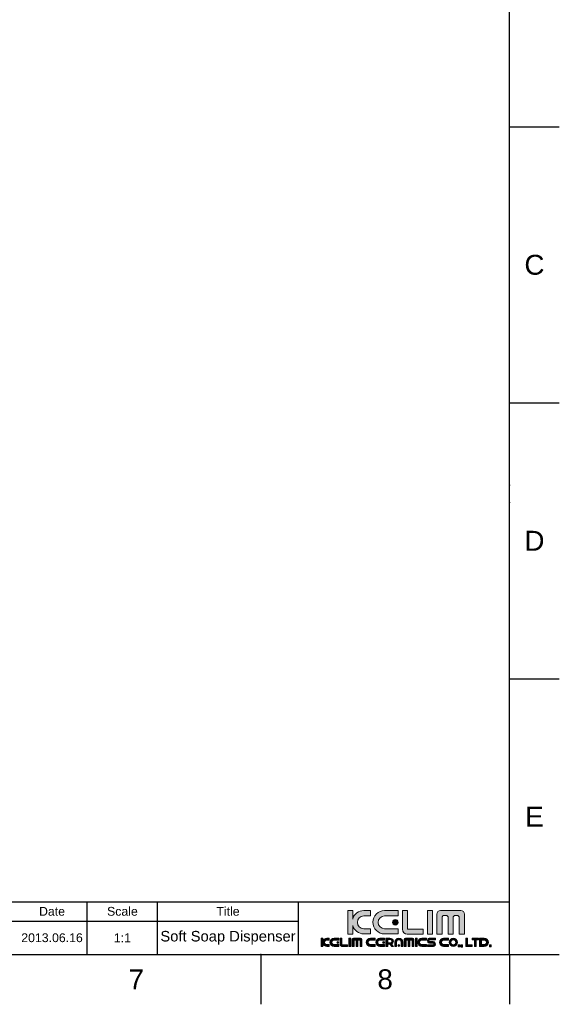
# Model space of a CAD drawing. Header units: millimetres. Extents: x 580 to 2065, y -13 to 1037.
# Tile 9 of 10: x 1681 to 2065, y -13 to 686. Entities that reach past the tile are written whole.
import ezdxf

# ---------------------------------------------------------------- set-up
doc = ezdxf.new("R2010")
doc.units = ezdxf.units.MM
doc.header["$LTSCALE"] = 0.1
doc.layers.add('FORM', color=7, linetype='Continuous')
doc.layers.add('TEXT', color=2, linetype='Continuous')
doc.styles.get("Standard").update_dxf_attribs({"font": 'arial_0.ttf'})

msp = doc.modelspace()

# ---------------------------------------------------------------- hatches: boundary and pattern name
at = {"layer": 'TEXT'}
h = msp.add_hatch(color=2, dxfattribs=at)
h.dxf.hatch_style = 2
edge = h.paths.add_edge_path()
edge.add_spline(control_points=[(1930.67, 40.36), (1930.67, 40.36), (1925.85, 40.36), (1925.85, 40.36), (1923.31, 40.36), (1921.27, 42.41), (1921.27, 44.93), (1921.27, 47.47), (1923.31, 49.52), (1925.85, 49.52), (1925.85, 49.52), (1930.67, 49.52), (1930.67, 49.52), (1930.67, 49.52), (1930.67, 53.3), (1930.67, 53.3), (1930.67, 53.3), (1925.91, 53.3), (1925.91, 53.3), (1922.09, 53.3), (1918.89, 50.74), (1917.91, 47.25), (1917.91, 47.25), (1917.91, 53.42), (1917.91, 53.42), (1917.91, 53.42), (1914.38, 53.42), (1914.38, 53.42), (1914.38, 53.42), (1914.38, 36.58), (1914.38, 36.58), (1914.38, 36.58), (1917.91, 36.58), (1917.91, 36.58), (1917.91, 36.58), (1917.91, 42.76), (1917.91, 42.76), (1918.89, 39.26), (1922.09, 36.69), (1925.91, 36.69), (1925.91, 36.69), (1930.67, 36.69), (1930.67, 36.69), (1930.67, 36.69), (1930.67, 40.36), (1930.67, 40.36)], knot_values=[0, 0, 0, 0, 1, 1, 1, 2, 2, 2, 3, 3, 3, 4, 4, 4, 5, 5, 5, 6, 6, 6, 7, 7, 7, 8, 8, 8, 9, 9, 9, 10, 10, 10, 11, 11, 11, 12, 12, 12, 13, 13, 13, 14, 14, 14, 15, 15, 15, 15], degree=3, periodic=0)
h = msp.add_hatch(color=256, dxfattribs=at)
h.dxf.hatch_style = 2
edge = h.paths.add_edge_path()
edge.add_spline(control_points=[(1940.63, 36.69), (1940.63, 36.69), (1950.23, 36.69), (1950.23, 36.69), (1950.23, 36.69), (1950.23, 40.36), (1950.23, 40.36), (1950.23, 40.36), (1940.57, 40.36), (1940.57, 40.36), (1938.04, 40.36), (1936, 42.41), (1936, 44.93), (1936, 47.47), (1938.04, 49.52), (1940.57, 49.52), (1940.57, 49.52), (1950.23, 49.52), (1950.23, 49.52), (1950.23, 49.52), (1950.23, 53.3), (1950.23, 53.3), (1950.23, 53.3), (1940.63, 53.3), (1940.63, 53.3), (1936.04, 53.3), (1932.33, 49.59), (1932.33, 45), (1932.33, 40.41), (1936.04, 36.69), (1940.63, 36.69)], knot_values=[0, 0, 0, 0, 1, 1, 1, 2, 2, 2, 3, 3, 3, 4, 4, 4, 5, 5, 5, 6, 6, 6, 7, 7, 7, 8, 8, 8, 9, 9, 9, 10, 10, 10, 10], degree=3, periodic=0)
h = msp.add_hatch(color=2, dxfattribs=at)
h.dxf.hatch_style = 2
edge = h.paths.add_edge_path()
edge.add_spline(control_points=[(1956.74, 36.56), (1956.74, 36.56), (1968.09, 36.56), (1968.09, 36.56), (1968.09, 36.56), (1968.09, 40.1), (1968.09, 40.1), (1968.09, 40.1), (1956.77, 40.1), (1956.77, 40.1), (1956.77, 40.1), (1956.75, 40.06), (1956.75, 40.06), (1956.75, 40.06), (1956.75, 53.42), (1956.75, 53.42), (1956.75, 53.42), (1953.22, 53.42), (1953.22, 53.42), (1953.22, 53.42), (1953.22, 40.1), (1953.22, 40.1), (1953.22, 40.1), (1953.21, 40.11), (1953.21, 40.11), (1953.21, 38.15), (1954.8, 36.55), (1956.77, 36.55), (1956.77, 36.55), (1956.74, 36.56), (1956.74, 36.56)], knot_values=[0, 0, 0, 0, 1, 1, 1, 2, 2, 2, 3, 3, 3, 4, 4, 4, 5, 5, 5, 6, 6, 6, 7, 7, 7, 8, 8, 8, 9, 9, 9, 10, 10, 10, 10], degree=3, periodic=0)
h = msp.add_hatch(color=2, dxfattribs=at)
h.dxf.hatch_style = 2
h.paths.add_polyline_path([(1974.57, 53.42), (1971.03, 53.42), (1971.03, 36.58), (1974.57, 36.58)])
h = msp.add_hatch(color=2, dxfattribs=at)
h.dxf.hatch_style = 2
edge = h.paths.add_edge_path()
edge.add_spline(control_points=[(1994.75, 53.34), (1994.75, 53.34), (1980.37, 53.34), (1980.37, 53.34), (1978.89, 53.34), (1977.69, 52.15), (1977.69, 50.68), (1977.69, 50.68), (1977.69, 36.6), (1977.69, 36.6), (1977.69, 36.6), (1981.51, 36.6), (1981.51, 36.6), (1981.51, 36.6), (1981.51, 48.94), (1981.51, 48.94), (1981.51, 48.94), (1982.31, 49.74), (1982.31, 49.74), (1982.31, 49.74), (1984.87, 49.74), (1984.87, 49.74), (1984.87, 49.74), (1985.67, 48.94), (1985.67, 48.94), (1985.67, 48.94), (1985.67, 36.6), (1985.67, 36.6), (1985.67, 36.6), (1989.36, 36.6), (1989.36, 36.6), (1989.36, 36.6), (1989.36, 48.94), (1989.36, 48.94), (1989.36, 48.94), (1990.17, 49.74), (1990.17, 49.74), (1990.17, 49.74), (1992.72, 49.74), (1992.72, 49.74), (1992.72, 49.74), (1993.51, 48.94), (1993.51, 48.94), (1993.51, 48.94), (1993.51, 36.6), (1993.51, 36.6), (1993.51, 36.6), (1997.43, 36.6), (1997.43, 36.6), (1997.43, 36.6), (1997.43, 50.68), (1997.43, 50.68), (1997.43, 52.15), (1996.23, 53.34), (1994.75, 53.34)], knot_values=[0, 0, 0, 0, 1, 1, 1, 2, 2, 2, 3, 3, 3, 4, 4, 4, 5, 5, 5, 6, 6, 6, 7, 7, 7, 8, 8, 8, 9, 9, 9, 10, 10, 10, 11, 11, 11, 12, 12, 12, 13, 13, 13, 14, 14, 14, 15, 15, 15, 16, 16, 16, 17, 17, 17, 18, 18, 18, 18], degree=3, periodic=0)
h = msp.add_hatch(color=2, dxfattribs=at)
h.dxf.hatch_style = 2
edge = h.paths.add_edge_path()
edge.add_spline(control_points=[(1946.18, 44.93), (1946.18, 43.83), (1947.08, 42.93), (1948.18, 42.93), (1949.29, 42.93), (1950.19, 43.83), (1950.19, 44.93), (1950.19, 46.05), (1949.29, 46.94), (1948.18, 46.94), (1947.08, 46.94), (1946.18, 46.05), (1946.18, 44.93)], knot_values=[0, 0, 0, 0, 1, 1, 1, 2, 2, 2, 3, 3, 3, 4, 4, 4, 4], degree=3, periodic=0)
h = msp.add_hatch(color=2, dxfattribs=at)
h.dxf.hatch_style = 2
edge = h.paths.add_edge_path()
edge.add_spline(control_points=[(1896.76, 31.5), (1896.76, 31.5), (1896.76, 33.66), (1896.76, 33.66), (1896.76, 33.66), (1895.53, 33.66), (1895.53, 33.66), (1895.53, 33.66), (1895.53, 27.78), (1895.53, 27.78), (1895.53, 27.78), (1896.76, 27.78), (1896.76, 27.78), (1896.76, 27.78), (1896.76, 29.95), (1896.76, 29.95), (1897.09, 28.73), (1898.21, 27.83), (1899.55, 27.83), (1899.55, 27.83), (1901.21, 27.83), (1901.21, 27.83), (1901.21, 27.83), (1901.21, 29.1), (1901.21, 29.1), (1901.21, 29.1), (1899.53, 29.1), (1899.53, 29.1), (1898.64, 29.1), (1897.93, 29.82), (1897.93, 30.7), (1897.93, 31.59), (1898.64, 32.3), (1899.53, 32.3), (1899.53, 32.3), (1901.21, 32.3), (1901.21, 32.3), (1901.21, 32.3), (1901.21, 33.62), (1901.21, 33.62), (1901.21, 33.62), (1899.55, 33.62), (1899.55, 33.62), (1898.21, 33.62), (1897.09, 32.72), (1896.76, 31.5)], knot_values=[0, 0, 0, 0, 1, 1, 1, 2, 2, 2, 3, 3, 3, 4, 4, 4, 5, 5, 5, 6, 6, 6, 7, 7, 7, 8, 8, 8, 9, 9, 9, 10, 10, 10, 11, 11, 11, 12, 12, 12, 13, 13, 13, 14, 14, 14, 15, 15, 15, 15], degree=3, periodic=0)
h = msp.add_hatch(color=2, dxfattribs=at)
h.dxf.hatch_style = 2
edge = h.paths.add_edge_path()
edge.add_spline(control_points=[(1901.78, 30.72), (1901.78, 29.12), (1903.08, 27.83), (1904.68, 27.83), (1904.68, 27.83), (1908.03, 27.83), (1908.03, 27.83), (1908.03, 27.83), (1908.03, 29.1), (1908.03, 29.1), (1908.03, 29.1), (1904.66, 29.1), (1904.66, 29.1), (1903.78, 29.1), (1903.06, 29.82), (1903.06, 30.7), (1903.06, 31.59), (1903.78, 32.3), (1904.66, 32.3), (1904.66, 32.3), (1908.03, 32.3), (1908.03, 32.3), (1908.03, 32.3), (1908.03, 33.62), (1908.03, 33.62), (1908.03, 33.62), (1904.68, 33.62), (1904.68, 33.62), (1903.08, 33.62), (1901.78, 32.32), (1901.78, 30.72)], knot_values=[0, 0, 0, 0, 1, 1, 1, 2, 2, 2, 3, 3, 3, 4, 4, 4, 5, 5, 5, 6, 6, 6, 7, 7, 7, 8, 8, 8, 9, 9, 9, 10, 10, 10, 10], degree=3, periodic=0)
h = msp.add_hatch(color=2, dxfattribs=at)
h.dxf.hatch_style = 2
edge = h.paths.add_edge_path()
edge.add_spline(control_points=[(1906.62, 30.7), (1906.62, 30.31), (1906.93, 30), (1907.31, 30), (1907.7, 30), (1908.01, 30.31), (1908.01, 30.7), (1908.01, 31.09), (1907.7, 31.4), (1907.31, 31.4), (1906.93, 31.4), (1906.62, 31.09), (1906.62, 30.7)], knot_values=[0, 0, 0, 0, 1, 1, 1, 2, 2, 2, 3, 3, 3, 4, 4, 4, 4], degree=3, periodic=0)
h = msp.add_hatch(color=2, dxfattribs=at)
h.dxf.hatch_style = 2
edge = h.paths.add_edge_path()
edge.add_spline(control_points=[(1910.3, 29), (1910.3, 29), (1910.3, 33.66), (1910.3, 33.66), (1910.3, 33.66), (1909.07, 33.66), (1909.07, 33.66), (1909.07, 33.66), (1909.07, 29.01), (1909.07, 29.01), (1909.07, 29.01), (1909.07, 29.02), (1909.07, 29.02), (1909.07, 28.33), (1909.62, 27.78), (1910.31, 27.78), (1910.31, 27.78), (1910.3, 27.78), (1910.3, 27.78), (1910.3, 27.78), (1914.26, 27.78), (1914.26, 27.78), (1914.26, 27.78), (1914.26, 29.01), (1914.26, 29.01), (1914.26, 29.01), (1910.31, 29.01), (1910.31, 29.01), (1910.31, 29.01), (1910.3, 29), (1910.3, 29)], knot_values=[0, 0, 0, 0, 1, 1, 1, 2, 2, 2, 3, 3, 3, 4, 4, 4, 5, 5, 5, 6, 6, 6, 7, 7, 7, 8, 8, 8, 9, 9, 9, 10, 10, 10, 10], degree=3, periodic=0)
h = msp.add_hatch(color=2, dxfattribs=at)
h.dxf.hatch_style = 2
h.paths.add_polyline_path([(1915.28, 27.78), (1916.52, 27.78), (1916.52, 33.66), (1915.28, 33.66)])
h = msp.add_hatch(color=2, dxfattribs=at)
h.dxf.hatch_style = 2
edge = h.paths.add_edge_path()
edge.add_spline(control_points=[(1923.56, 33.63), (1923.56, 33.63), (1918.54, 33.63), (1918.54, 33.63), (1918.02, 33.63), (1917.61, 33.22), (1917.61, 32.7), (1917.61, 32.7), (1917.61, 27.79), (1917.61, 27.79), (1917.61, 27.79), (1918.94, 27.79), (1918.94, 27.79), (1918.94, 27.79), (1918.94, 32.1), (1918.94, 32.1), (1918.94, 32.1), (1919.22, 32.38), (1919.22, 32.38), (1919.22, 32.38), (1920.11, 32.38), (1920.11, 32.38), (1920.11, 32.38), (1920.39, 32.1), (1920.39, 32.1), (1920.39, 32.1), (1920.39, 27.79), (1920.39, 27.79), (1920.39, 27.79), (1921.68, 27.79), (1921.68, 27.79), (1921.68, 27.79), (1921.68, 32.1), (1921.68, 32.1), (1921.68, 32.1), (1921.96, 32.38), (1921.96, 32.38), (1921.96, 32.38), (1922.85, 32.38), (1922.85, 32.38), (1922.85, 32.38), (1923.12, 32.1), (1923.12, 32.1), (1923.12, 32.1), (1923.12, 27.79), (1923.12, 27.79), (1923.12, 27.79), (1924.49, 27.79), (1924.49, 27.79), (1924.49, 27.79), (1924.49, 32.7), (1924.49, 32.7), (1924.49, 33.22), (1924.07, 33.63), (1923.56, 33.63)], knot_values=[0, 0, 0, 0, 1, 1, 1, 2, 2, 2, 3, 3, 3, 4, 4, 4, 5, 5, 5, 6, 6, 6, 7, 7, 7, 8, 8, 8, 9, 9, 9, 10, 10, 10, 11, 11, 11, 12, 12, 12, 13, 13, 13, 14, 14, 14, 15, 15, 15, 16, 16, 16, 17, 17, 17, 18, 18, 18, 18], degree=3, periodic=0)
h = msp.add_hatch(color=2, dxfattribs=at)
h.dxf.hatch_style = 2
edge = h.paths.add_edge_path()
edge.add_spline(control_points=[(1927.57, 30.72), (1927.57, 29.12), (1928.86, 27.83), (1930.46, 27.83), (1930.46, 27.83), (1933.81, 27.83), (1933.81, 27.83), (1933.81, 27.83), (1933.81, 29.1), (1933.81, 29.1), (1933.81, 29.1), (1930.44, 29.1), (1930.44, 29.1), (1929.56, 29.1), (1928.85, 29.82), (1928.85, 30.7), (1928.85, 31.59), (1929.56, 32.3), (1930.44, 32.3), (1930.44, 32.3), (1933.81, 32.3), (1933.81, 32.3), (1933.81, 32.3), (1933.81, 33.62), (1933.81, 33.62), (1933.81, 33.62), (1930.46, 33.62), (1930.46, 33.62), (1928.86, 33.62), (1927.57, 32.32), (1927.57, 30.72)], knot_values=[0, 0, 0, 0, 1, 1, 1, 2, 2, 2, 3, 3, 3, 4, 4, 4, 5, 5, 5, 6, 6, 6, 7, 7, 7, 8, 8, 8, 9, 9, 9, 10, 10, 10, 10], degree=3, periodic=0)
h = msp.add_hatch(color=2, dxfattribs=at)
h.dxf.hatch_style = 2
edge = h.paths.add_edge_path()
edge.add_spline(control_points=[(1934.39, 30.72), (1934.39, 29.12), (1935.68, 27.83), (1937.29, 27.83), (1937.29, 27.83), (1940.63, 27.83), (1940.63, 27.83), (1940.63, 27.83), (1940.63, 29.1), (1940.63, 29.1), (1940.63, 29.1), (1937.26, 29.1), (1937.26, 29.1), (1936.38, 29.1), (1935.67, 29.82), (1935.67, 30.7), (1935.67, 31.59), (1936.38, 32.3), (1937.26, 32.3), (1937.26, 32.3), (1940.63, 32.3), (1940.63, 32.3), (1940.63, 32.3), (1940.63, 33.62), (1940.63, 33.62), (1940.63, 33.62), (1937.29, 33.62), (1937.29, 33.62), (1935.68, 33.62), (1934.39, 32.32), (1934.39, 30.72)], knot_values=[0, 0, 0, 0, 1, 1, 1, 2, 2, 2, 3, 3, 3, 4, 4, 4, 5, 5, 5, 6, 6, 6, 7, 7, 7, 8, 8, 8, 9, 9, 9, 10, 10, 10, 10], degree=3, periodic=0)
h = msp.add_hatch(color=2, dxfattribs=at)
h.dxf.hatch_style = 2
edge = h.paths.add_edge_path()
edge.add_spline(control_points=[(1939.22, 30.7), (1939.22, 30.31), (1939.53, 30), (1939.92, 30), (1940.3, 30), (1940.62, 30.31), (1940.62, 30.7), (1940.62, 31.09), (1940.3, 31.4), (1939.92, 31.4), (1939.53, 31.4), (1939.22, 31.09), (1939.22, 30.7)], knot_values=[0, 0, 0, 0, 1, 1, 1, 2, 2, 2, 3, 3, 3, 4, 4, 4, 4], degree=3, periodic=0)
h = msp.add_hatch(color=2, dxfattribs=at)
h.dxf.hatch_style = 2
edge = h.paths.add_edge_path()
edge.add_spline(control_points=[(1946.86, 31.49), (1946.86, 32.69), (1945.76, 33.66), (1944.41, 33.66), (1944.41, 33.66), (1942.81, 33.66), (1942.81, 33.66), (1942.81, 33.66), (1941.58, 33.66), (1941.58, 33.66), (1941.58, 33.66), (1941.58, 32.7), (1941.58, 32.7), (1941.58, 32.7), (1941.58, 30.32), (1941.58, 30.32), (1941.58, 30.32), (1941.58, 29.33), (1941.58, 29.33), (1941.58, 29.33), (1941.58, 27.78), (1941.58, 27.78), (1941.58, 27.78), (1942.81, 27.78), (1942.81, 27.78), (1942.81, 27.78), (1942.81, 29.33), (1942.81, 29.33), (1942.81, 29.33), (1944.31, 29.33), (1944.31, 29.33), (1944.31, 29.33), (1945.62, 27.78), (1945.62, 27.78), (1945.62, 27.78), (1946.85, 27.78), (1946.85, 27.78), (1946.85, 27.78), (1945.39, 29.51), (1945.39, 29.51), (1946.25, 29.84), (1946.86, 30.61), (1946.86, 31.49)], knot_values=[0, 0, 0, 0, 1, 1, 1, 2, 2, 2, 3, 3, 3, 4, 4, 4, 5, 5, 5, 6, 6, 6, 7, 7, 7, 8, 8, 8, 9, 9, 9, 10, 10, 10, 11, 11, 11, 12, 12, 12, 13, 13, 13, 14, 14, 14, 14], degree=3, periodic=0)
edge = h.paths.add_edge_path()
edge.add_spline(control_points=[(1944.43, 30.32), (1944.43, 30.32), (1942.81, 30.32), (1942.81, 30.32), (1942.81, 30.32), (1942.81, 32.7), (1942.81, 32.7), (1942.81, 32.7), (1944.43, 32.7), (1944.43, 32.7), (1945.17, 32.7), (1945.78, 32.17), (1945.78, 31.51), (1945.78, 30.85), (1945.17, 30.32), (1944.43, 30.32)], knot_values=[0, 0, 0, 0, 1, 1, 1, 2, 2, 2, 3, 3, 3, 4, 4, 4, 5, 5, 5, 5], degree=3, periodic=0)
h = msp.add_hatch(color=2, dxfattribs=at)
h.dxf.hatch_style = 2
edge = h.paths.add_edge_path()
edge.add_spline(control_points=[(1950.74, 33.62), (1949.15, 33.62), (1947.85, 32.42), (1947.85, 30.93), (1947.85, 30.93), (1947.85, 27.83), (1947.85, 27.83), (1947.85, 27.83), (1949.13, 27.83), (1949.13, 27.83), (1949.13, 27.83), (1949.13, 30.95), (1949.13, 30.95), (1949.13, 31.77), (1949.84, 32.43), (1950.72, 32.43), (1951.61, 32.43), (1952.32, 31.77), (1952.32, 30.95), (1952.32, 30.95), (1952.32, 27.83), (1952.32, 27.83), (1952.32, 27.83), (1953.64, 27.83), (1953.64, 27.83), (1953.64, 27.83), (1953.64, 30.93), (1953.64, 30.93), (1953.64, 32.42), (1952.35, 33.62), (1950.74, 33.62)], knot_values=[0, 0, 0, 0, 1, 1, 1, 2, 2, 2, 3, 3, 3, 4, 4, 4, 5, 5, 5, 6, 6, 6, 7, 7, 7, 8, 8, 8, 9, 9, 9, 10, 10, 10, 10], degree=3, periodic=0)
h = msp.add_hatch(color=2, dxfattribs=at)
h.dxf.hatch_style = 2
edge = h.paths.add_edge_path()
edge.add_spline(control_points=[(1950.76, 29.27), (1950.38, 29.27), (1950.07, 28.95), (1950.07, 28.57), (1950.07, 28.18), (1950.38, 27.87), (1950.76, 27.87), (1951.15, 27.87), (1951.46, 28.18), (1951.46, 28.57), (1951.46, 28.95), (1951.15, 29.27), (1950.76, 29.27)], knot_values=[0, 0, 0, 0, 1, 1, 1, 2, 2, 2, 3, 3, 3, 4, 4, 4, 4], degree=3, periodic=0)
h = msp.add_hatch(color=2, dxfattribs=at)
h.dxf.hatch_style = 2
edge = h.paths.add_edge_path()
edge.add_spline(control_points=[(1960.49, 33.63), (1960.49, 33.63), (1955.48, 33.63), (1955.48, 33.63), (1954.96, 33.63), (1954.54, 33.22), (1954.54, 32.7), (1954.54, 32.7), (1954.54, 27.79), (1954.54, 27.79), (1954.54, 27.79), (1955.88, 27.79), (1955.88, 27.79), (1955.88, 27.79), (1955.88, 32.1), (1955.88, 32.1), (1955.88, 32.1), (1956.15, 32.38), (1956.15, 32.38), (1956.15, 32.38), (1957.05, 32.38), (1957.05, 32.38), (1957.05, 32.38), (1957.32, 32.1), (1957.32, 32.1), (1957.32, 32.1), (1957.32, 27.79), (1957.32, 27.79), (1957.32, 27.79), (1958.61, 27.79), (1958.61, 27.79), (1958.61, 27.79), (1958.61, 32.1), (1958.61, 32.1), (1958.61, 32.1), (1958.89, 32.38), (1958.89, 32.38), (1958.89, 32.38), (1959.78, 32.38), (1959.78, 32.38), (1959.78, 32.38), (1960.06, 32.1), (1960.06, 32.1), (1960.06, 32.1), (1960.06, 27.79), (1960.06, 27.79), (1960.06, 27.79), (1961.43, 27.79), (1961.43, 27.79), (1961.43, 27.79), (1961.43, 32.7), (1961.43, 32.7), (1961.43, 33.22), (1961.01, 33.63), (1960.49, 33.63)], knot_values=[0, 0, 0, 0, 1, 1, 1, 2, 2, 2, 3, 3, 3, 4, 4, 4, 5, 5, 5, 6, 6, 6, 7, 7, 7, 8, 8, 8, 9, 9, 9, 10, 10, 10, 11, 11, 11, 12, 12, 12, 13, 13, 13, 14, 14, 14, 15, 15, 15, 16, 16, 16, 17, 17, 17, 18, 18, 18, 18], degree=3, periodic=0)
h = msp.add_hatch(color=2, dxfattribs=at)
h.dxf.hatch_style = 2
h.paths.add_polyline_path([(1962.5, 27.78), (1963.73, 27.78), (1963.73, 33.66), (1962.5, 33.66)])
h = msp.add_hatch(color=2, dxfattribs=at)
h.dxf.hatch_style = 2
edge = h.paths.add_edge_path()
edge.add_spline(control_points=[(1964.1, 30.72), (1964.1, 29.12), (1965.39, 27.83), (1966.99, 27.83), (1966.99, 27.83), (1970.34, 27.83), (1970.34, 27.83), (1970.34, 27.83), (1970.34, 29.1), (1970.34, 29.1), (1970.34, 29.1), (1966.97, 29.1), (1966.97, 29.1), (1966.09, 29.1), (1965.37, 29.82), (1965.37, 30.7), (1965.37, 31.59), (1966.09, 32.3), (1966.97, 32.3), (1966.97, 32.3), (1970.34, 32.3), (1970.34, 32.3), (1970.34, 32.3), (1970.34, 33.62), (1970.34, 33.62), (1970.34, 33.62), (1966.99, 33.62), (1966.99, 33.62), (1965.39, 33.62), (1964.1, 32.32), (1964.1, 30.72)], knot_values=[0, 0, 0, 0, 1, 1, 1, 2, 2, 2, 3, 3, 3, 4, 4, 4, 5, 5, 5, 6, 6, 6, 7, 7, 7, 8, 8, 8, 9, 9, 9, 10, 10, 10, 10], degree=3, periodic=0)
h = msp.add_hatch(color=2, dxfattribs=at)
h.dxf.hatch_style = 2
edge = h.paths.add_edge_path()
edge.add_spline(control_points=[(1970.96, 31.83), (1970.96, 30.03), (1972.78, 30.19), (1972.78, 30.19), (1972.78, 30.19), (1972.83, 30.19), (1972.83, 30.19), (1972.83, 30.19), (1974.8, 30.19), (1974.8, 30.19), (1974.8, 30.19), (1975.15, 30.19), (1975.15, 30.19), (1975.15, 30.19), (1975.63, 30.11), (1975.63, 29.65), (1975.63, 29.19), (1975.32, 29.01), (1975.15, 29.01), (1975.15, 29.01), (1970.96, 29.01), (1970.96, 29.01), (1970.96, 29.01), (1970.96, 27.83), (1970.96, 27.83), (1970.96, 27.83), (1975.12, 27.83), (1975.12, 27.83), (1975.12, 27.83), (1976.67, 27.83), (1976.67, 29.62), (1976.67, 31.41), (1974.84, 31.26), (1974.84, 31.26), (1974.84, 31.26), (1974.8, 31.26), (1974.8, 31.26), (1974.8, 31.26), (1972.83, 31.26), (1972.83, 31.26), (1972.83, 31.26), (1972.48, 31.26), (1972.48, 31.26), (1972.48, 31.26), (1972, 31.34), (1972, 31.8), (1972, 32.26), (1972.31, 32.43), (1972.48, 32.43), (1972.48, 32.43), (1976.67, 32.43), (1976.67, 32.43), (1976.67, 32.43), (1976.67, 33.62), (1976.67, 33.62), (1976.67, 33.62), (1972.51, 33.62), (1972.51, 33.62), (1972.51, 33.62), (1970.96, 33.62), (1970.96, 31.83)], knot_values=[0, 0, 0, 0, 1, 1, 1, 2, 2, 2, 3, 3, 3, 4, 4, 4, 5, 5, 5, 6, 6, 6, 7, 7, 7, 8, 8, 8, 9, 9, 9, 10, 10, 10, 11, 11, 11, 12, 12, 12, 13, 13, 13, 14, 14, 14, 15, 15, 15, 16, 16, 16, 17, 17, 17, 18, 18, 18, 19, 19, 19, 20, 20, 20, 20], degree=3, periodic=0)
h = msp.add_hatch(color=2, dxfattribs=at)
h.dxf.hatch_style = 2
edge = h.paths.add_edge_path()
edge.add_spline(control_points=[(1979.65, 30.72), (1979.65, 29.12), (1980.94, 27.83), (1982.54, 27.83), (1982.54, 27.83), (1985.89, 27.83), (1985.89, 27.83), (1985.89, 27.83), (1985.89, 29.1), (1985.89, 29.1), (1985.89, 29.1), (1982.52, 29.1), (1982.52, 29.1), (1981.64, 29.1), (1980.93, 29.82), (1980.93, 30.7), (1980.93, 31.59), (1981.64, 32.3), (1982.52, 32.3), (1982.52, 32.3), (1985.89, 32.3), (1985.89, 32.3), (1985.89, 32.3), (1985.89, 33.62), (1985.89, 33.62), (1985.89, 33.62), (1982.54, 33.62), (1982.54, 33.62), (1980.94, 33.62), (1979.65, 32.32), (1979.65, 30.72)], knot_values=[0, 0, 0, 0, 1, 1, 1, 2, 2, 2, 3, 3, 3, 4, 4, 4, 5, 5, 5, 6, 6, 6, 7, 7, 7, 8, 8, 8, 9, 9, 9, 10, 10, 10, 10], degree=3, periodic=0)
h = msp.add_hatch(color=2, dxfattribs=at)
h.dxf.hatch_style = 2
edge = h.paths.add_edge_path()
edge.add_spline(control_points=[(1989.43, 33.62), (1987.83, 33.62), (1986.53, 32.32), (1986.53, 30.72), (1986.53, 29.12), (1987.83, 27.83), (1989.43, 27.83), (1991.03, 27.83), (1992.32, 29.12), (1992.32, 30.72), (1992.32, 32.32), (1991.03, 33.62), (1989.43, 33.62)], knot_values=[0, 0, 0, 0, 1, 1, 1, 2, 2, 2, 3, 3, 3, 4, 4, 4, 4], degree=3, periodic=0)
edge = h.paths.add_edge_path()
edge.add_spline(control_points=[(1989.43, 28.95), (1988.45, 28.95), (1987.66, 29.75), (1987.66, 30.72), (1987.66, 31.7), (1988.45, 32.49), (1989.43, 32.49), (1990.4, 32.49), (1991.2, 31.7), (1991.2, 30.72), (1991.2, 29.75), (1990.4, 28.95), (1989.43, 28.95)], knot_values=[0, 0, 0, 0, 1, 1, 1, 2, 2, 2, 3, 3, 3, 4, 4, 4, 4], degree=3, periodic=0)
h = msp.add_hatch(color=2, dxfattribs=at)
h.dxf.hatch_style = 2
h.paths.add_polyline_path([(1992.8, 27.6), (1994.08, 27.6), (1994.08, 28.88), (1992.8, 28.88)])
h = msp.add_hatch(color=2, dxfattribs=at)
h.dxf.hatch_style = 2
h.paths.add_polyline_path([(1994.67, 27.6), (1995.18, 27.6), (1994.82, 27.29), (1995.59, 27.29), (1995.95, 27.6), (1995.95, 28.88), (1994.67, 28.88)])
h = msp.add_hatch(color=2, dxfattribs=at)
h.dxf.hatch_style = 2
h.paths.add_polyline_path([(1999.55, 33.66), (1998.31, 33.66), (1998.31, 29.02), (1998.31, 27.78), (1999.55, 27.78), (2002.86, 27.78), (2002.86, 29.02), (1999.55, 29.02)])
h = msp.add_hatch(color=2, dxfattribs=at)
h.dxf.hatch_style = 2
h.paths.add_polyline_path([(2004.41, 33.66), (2002.76, 33.66), (2002.76, 32.43), (2004.41, 32.43), (2004.41, 27.78), (2005.64, 27.78), (2005.64, 32.43), (2007.3, 32.43), (2007.3, 33.66), (2005.64, 33.66)])
h = msp.add_hatch(color=2, dxfattribs=at)
h.dxf.hatch_style = 2
edge = h.paths.add_edge_path()
edge.add_spline(control_points=[(2011.44, 33.64), (2011.44, 33.64), (2008.09, 33.64), (2008.09, 33.64), (2008.09, 33.64), (2008.09, 27.85), (2008.09, 27.85), (2008.09, 27.85), (2011.44, 27.85), (2011.44, 27.85), (2013.04, 27.85), (2014.34, 29.14), (2014.34, 30.74), (2014.34, 32.34), (2013.04, 33.64), (2011.44, 33.64)], knot_values=[0, 0, 0, 0, 1, 1, 1, 2, 2, 2, 3, 3, 3, 4, 4, 4, 5, 5, 5, 5], degree=3, periodic=0)
edge = h.paths.add_edge_path()
edge.add_spline(control_points=[(2011.46, 29.17), (2011.46, 29.17), (2009.32, 29.17), (2009.32, 29.17), (2009.32, 29.17), (2009.32, 32.36), (2009.32, 32.36), (2009.32, 32.36), (2011.46, 32.36), (2011.46, 32.36), (2012.34, 32.36), (2013.06, 31.65), (2013.06, 30.76), (2013.06, 29.88), (2012.34, 29.17), (2011.46, 29.17)], knot_values=[0, 0, 0, 0, 1, 1, 1, 2, 2, 2, 3, 3, 3, 4, 4, 4, 5, 5, 5, 5], degree=3, periodic=0)
h = msp.add_hatch(color=2, dxfattribs=at)
h.dxf.hatch_style = 2
h.paths.add_polyline_path([(2015.01, 27.6), (2016.29, 27.6), (2016.29, 28.88), (2015.01, 28.88)])

# ---------------------------------------------------------------- linework, layer by layer
for p, q in [((2029.35, 22.08), (2029.35, 1001.37)), ((2029.35, 609.66), (2064.71, 609.66)), ((2029.35, 413.8), (2064.71, 413.8)), ((2029.35, 217.94), (2064.71, 217.94)), ((615.21, 22.08), (2029.35, 22.08)), ((1852.58, 22.08), (1852.58, -13.27)), ((2029.35, 22.08), (2064.71, 22.08)), ((2029.35, 22.08), (2029.35, -13.27))]:
    msp.add_line(p, q)
for p in [(2029.35, 609.66), (2029.35, 413.8), (2029.35, 355.44), (2029.35, 342.94), (2029.35, 217.94), (1852.58, 22.08)]:
    msp.add_point(p)
at = {"layer": 'FORM'}
for p, q in [((1353.1, 59.58), (2029.35, 59.58)), ((1729.35, 22.08), (1729.35, 59.58)), ((1779.35, 22.08), (1779.35, 59.58)), ((1879.35, 22.08), (1879.35, 59.58)), ((1529.35, 45.83), (1879.35, 45.83))]:
    msp.add_line(p, q, dxfattribs=at)
at = {"layer": 'TEXT', "lineweight": 0}
for points in [[(1974.57, 53.42), (1971.03, 53.42), (1971.03, 36.58), (1974.57, 36.58), (1974.57, 53.42)], [(1915.28, 27.78), (1916.52, 27.78), (1916.52, 33.66), (1915.28, 33.66), (1915.28, 27.78)], [(1962.5, 27.78), (1963.73, 27.78), (1963.73, 33.66), (1962.5, 33.66), (1962.5, 27.78)], [(1992.8, 27.6), (1994.08, 27.6), (1994.08, 28.88), (1992.8, 28.88), (1992.8, 27.6)], [(1994.67, 27.6), (1995.18, 27.6), (1994.82, 27.29), (1995.59, 27.29), (1995.95, 27.6), (1995.95, 28.88), (1994.67, 28.88), (1994.67, 27.6)], [(1999.55, 33.66), (1998.31, 33.66), (1998.31, 29.02), (1998.31, 27.78), (1999.55, 27.78), (2002.86, 27.78), (2002.86, 29.02), (1999.55, 29.02), (1999.55, 33.66)], [(2004.41, 33.66), (2002.76, 33.66), (2002.76, 32.43), (2004.41, 32.43), (2004.41, 27.78), (2005.64, 27.78), (2005.64, 32.43), (2007.3, 32.43), (2007.3, 33.66), (2005.64, 33.66), (2004.41, 33.66)], [(2015.01, 27.6), (2016.29, 27.6), (2016.29, 28.88), (2015.01, 28.88), (2015.01, 27.6)]]:
    msp.add_lwpolyline(points, dxfattribs=at)
for points, knots in [([(1930.67, 40.36), (1930.67, 40.36), (1925.85, 40.36), (1925.85, 40.36), (1923.31, 40.36), (1921.27, 42.41), (1921.27, 44.93), (1921.27, 47.47), (1923.31, 49.52), (1925.85, 49.52), (1925.85, 49.52), (1930.67, 49.52), (1930.67, 49.52), (1930.67, 49.52), (1930.67, 53.3), (1930.67, 53.3), (1930.67, 53.3), (1925.91, 53.3), (1925.91, 53.3), (1922.09, 53.3), (1918.89, 50.74), (1917.91, 47.25), (1917.91, 47.25), (1917.91, 53.42), (1917.91, 53.42), (1917.91, 53.42), (1914.38, 53.42), (1914.38, 53.42), (1914.38, 53.42), (1914.38, 36.58), (1914.38, 36.58), (1914.38, 36.58), (1917.91, 36.58), (1917.91, 36.58), (1917.91, 36.58), (1917.91, 42.76), (1917.91, 42.76), (1918.89, 39.26), (1922.09, 36.69), (1925.91, 36.69), (1925.91, 36.69), (1930.67, 36.69), (1930.67, 36.69), (1930.67, 36.69), (1930.67, 40.36), (1930.67, 40.36)], [0, 0, 0, 0, 1, 1, 1, 2, 2, 2, 3, 3, 3, 4, 4, 4, 5, 5, 5, 6, 6, 6, 7, 7, 7, 8, 8, 8, 9, 9, 9, 10, 10, 10, 11, 11, 11, 12, 12, 12, 13, 13, 13, 14, 14, 14, 15, 15, 15, 15]), ([(1940.63, 36.69), (1940.63, 36.69), (1950.23, 36.69), (1950.23, 36.69), (1950.23, 36.69), (1950.23, 40.36), (1950.23, 40.36), (1950.23, 40.36), (1940.57, 40.36), (1940.57, 40.36), (1938.04, 40.36), (1936, 42.41), (1936, 44.93), (1936, 47.47), (1938.04, 49.52), (1940.57, 49.52), (1940.57, 49.52), (1950.23, 49.52), (1950.23, 49.52), (1950.23, 49.52), (1950.23, 53.3), (1950.23, 53.3), (1950.23, 53.3), (1940.63, 53.3), (1940.63, 53.3), (1936.04, 53.3), (1932.33, 49.59), (1932.33, 45), (1932.33, 40.41), (1936.04, 36.69), (1940.63, 36.69)], [0, 0, 0, 0, 1, 1, 1, 2, 2, 2, 3, 3, 3, 4, 4, 4, 5, 5, 5, 6, 6, 6, 7, 7, 7, 8, 8, 8, 9, 9, 9, 10, 10, 10, 10]), ([(1956.74, 36.56), (1956.74, 36.56), (1968.09, 36.56), (1968.09, 36.56), (1968.09, 36.56), (1968.09, 40.1), (1968.09, 40.1), (1968.09, 40.1), (1956.77, 40.1), (1956.77, 40.1), (1956.77, 40.1), (1956.75, 40.06), (1956.75, 40.06), (1956.75, 40.06), (1956.75, 53.42), (1956.75, 53.42), (1956.75, 53.42), (1953.22, 53.42), (1953.22, 53.42), (1953.22, 53.42), (1953.22, 40.1), (1953.22, 40.1), (1953.22, 40.1), (1953.21, 40.11), (1953.21, 40.11), (1953.21, 38.15), (1954.8, 36.55), (1956.77, 36.55), (1956.77, 36.55), (1956.74, 36.56), (1956.74, 36.56)], [0, 0, 0, 0, 1, 1, 1, 2, 2, 2, 3, 3, 3, 4, 4, 4, 5, 5, 5, 6, 6, 6, 7, 7, 7, 8, 8, 8, 9, 9, 9, 10, 10, 10, 10]), ([(1994.75, 53.34), (1994.75, 53.34), (1980.37, 53.34), (1980.37, 53.34), (1978.89, 53.34), (1977.69, 52.15), (1977.69, 50.68), (1977.69, 50.68), (1977.69, 36.6), (1977.69, 36.6), (1977.69, 36.6), (1981.51, 36.6), (1981.51, 36.6), (1981.51, 36.6), (1981.51, 48.94), (1981.51, 48.94), (1981.51, 48.94), (1982.31, 49.74), (1982.31, 49.74), (1982.31, 49.74), (1984.87, 49.74), (1984.87, 49.74), (1984.87, 49.74), (1985.67, 48.94), (1985.67, 48.94), (1985.67, 48.94), (1985.67, 36.6), (1985.67, 36.6), (1985.67, 36.6), (1989.36, 36.6), (1989.36, 36.6), (1989.36, 36.6), (1989.36, 48.94), (1989.36, 48.94), (1989.36, 48.94), (1990.17, 49.74), (1990.17, 49.74), (1990.17, 49.74), (1992.72, 49.74), (1992.72, 49.74), (1992.72, 49.74), (1993.51, 48.94), (1993.51, 48.94), (1993.51, 48.94), (1993.51, 36.6), (1993.51, 36.6), (1993.51, 36.6), (1997.43, 36.6), (1997.43, 36.6), (1997.43, 36.6), (1997.43, 50.68), (1997.43, 50.68), (1997.43, 52.15), (1996.23, 53.34), (1994.75, 53.34)], [0, 0, 0, 0, 1, 1, 1, 2, 2, 2, 3, 3, 3, 4, 4, 4, 5, 5, 5, 6, 6, 6, 7, 7, 7, 8, 8, 8, 9, 9, 9, 10, 10, 10, 11, 11, 11, 12, 12, 12, 13, 13, 13, 14, 14, 14, 15, 15, 15, 16, 16, 16, 17, 17, 17, 18, 18, 18, 18]), ([(1946.18, 44.93), (1946.18, 43.83), (1947.08, 42.93), (1948.18, 42.93), (1949.29, 42.93), (1950.19, 43.83), (1950.19, 44.93), (1950.19, 46.05), (1949.29, 46.94), (1948.18, 46.94), (1947.08, 46.94), (1946.18, 46.05), (1946.18, 44.93)], [0, 0, 0, 0, 1, 1, 1, 2, 2, 2, 3, 3, 3, 4, 4, 4, 4]), ([(1896.76, 31.5), (1896.76, 31.5), (1896.76, 33.66), (1896.76, 33.66), (1896.76, 33.66), (1895.53, 33.66), (1895.53, 33.66), (1895.53, 33.66), (1895.53, 27.78), (1895.53, 27.78), (1895.53, 27.78), (1896.76, 27.78), (1896.76, 27.78), (1896.76, 27.78), (1896.76, 29.95), (1896.76, 29.95), (1897.09, 28.73), (1898.21, 27.83), (1899.55, 27.83), (1899.55, 27.83), (1901.21, 27.83), (1901.21, 27.83), (1901.21, 27.83), (1901.21, 29.1), (1901.21, 29.1), (1901.21, 29.1), (1899.53, 29.1), (1899.53, 29.1), (1898.64, 29.1), (1897.93, 29.82), (1897.93, 30.7), (1897.93, 31.59), (1898.64, 32.3), (1899.53, 32.3), (1899.53, 32.3), (1901.21, 32.3), (1901.21, 32.3), (1901.21, 32.3), (1901.21, 33.62), (1901.21, 33.62), (1901.21, 33.62), (1899.55, 33.62), (1899.55, 33.62), (1898.21, 33.62), (1897.09, 32.72), (1896.76, 31.5)], [0, 0, 0, 0, 1, 1, 1, 2, 2, 2, 3, 3, 3, 4, 4, 4, 5, 5, 5, 6, 6, 6, 7, 7, 7, 8, 8, 8, 9, 9, 9, 10, 10, 10, 11, 11, 11, 12, 12, 12, 13, 13, 13, 14, 14, 14, 15, 15, 15, 15]), ([(1901.78, 30.72), (1901.78, 29.12), (1903.08, 27.83), (1904.68, 27.83), (1904.68, 27.83), (1908.03, 27.83), (1908.03, 27.83), (1908.03, 27.83), (1908.03, 29.1), (1908.03, 29.1), (1908.03, 29.1), (1904.66, 29.1), (1904.66, 29.1), (1903.78, 29.1), (1903.06, 29.82), (1903.06, 30.7), (1903.06, 31.59), (1903.78, 32.3), (1904.66, 32.3), (1904.66, 32.3), (1908.03, 32.3), (1908.03, 32.3), (1908.03, 32.3), (1908.03, 33.62), (1908.03, 33.62), (1908.03, 33.62), (1904.68, 33.62), (1904.68, 33.62), (1903.08, 33.62), (1901.78, 32.32), (1901.78, 30.72)], [0, 0, 0, 0, 1, 1, 1, 2, 2, 2, 3, 3, 3, 4, 4, 4, 5, 5, 5, 6, 6, 6, 7, 7, 7, 8, 8, 8, 9, 9, 9, 10, 10, 10, 10]), ([(1906.62, 30.7), (1906.62, 30.31), (1906.93, 30), (1907.31, 30), (1907.7, 30), (1908.01, 30.31), (1908.01, 30.7), (1908.01, 31.09), (1907.7, 31.4), (1907.31, 31.4), (1906.93, 31.4), (1906.62, 31.09), (1906.62, 30.7)], [0, 0, 0, 0, 1, 1, 1, 2, 2, 2, 3, 3, 3, 4, 4, 4, 4]), ([(1910.3, 29), (1910.3, 29), (1910.3, 33.66), (1910.3, 33.66), (1910.3, 33.66), (1909.07, 33.66), (1909.07, 33.66), (1909.07, 33.66), (1909.07, 29.01), (1909.07, 29.01), (1909.07, 29.01), (1909.07, 29.02), (1909.07, 29.02), (1909.07, 28.33), (1909.62, 27.78), (1910.31, 27.78), (1910.31, 27.78), (1910.3, 27.78), (1910.3, 27.78), (1910.3, 27.78), (1914.26, 27.78), (1914.26, 27.78), (1914.26, 27.78), (1914.26, 29.01), (1914.26, 29.01), (1914.26, 29.01), (1910.31, 29.01), (1910.31, 29.01), (1910.31, 29.01), (1910.3, 29), (1910.3, 29)], [0, 0, 0, 0, 1, 1, 1, 2, 2, 2, 3, 3, 3, 4, 4, 4, 5, 5, 5, 6, 6, 6, 7, 7, 7, 8, 8, 8, 9, 9, 9, 10, 10, 10, 10]), ([(1923.56, 33.63), (1923.56, 33.63), (1918.54, 33.63), (1918.54, 33.63), (1918.02, 33.63), (1917.61, 33.22), (1917.61, 32.7), (1917.61, 32.7), (1917.61, 27.79), (1917.61, 27.79), (1917.61, 27.79), (1918.94, 27.79), (1918.94, 27.79), (1918.94, 27.79), (1918.94, 32.1), (1918.94, 32.1), (1918.94, 32.1), (1919.22, 32.38), (1919.22, 32.38), (1919.22, 32.38), (1920.11, 32.38), (1920.11, 32.38), (1920.11, 32.38), (1920.39, 32.1), (1920.39, 32.1), (1920.39, 32.1), (1920.39, 27.79), (1920.39, 27.79), (1920.39, 27.79), (1921.68, 27.79), (1921.68, 27.79), (1921.68, 27.79), (1921.68, 32.1), (1921.68, 32.1), (1921.68, 32.1), (1921.96, 32.38), (1921.96, 32.38), (1921.96, 32.38), (1922.85, 32.38), (1922.85, 32.38), (1922.85, 32.38), (1923.12, 32.1), (1923.12, 32.1), (1923.12, 32.1), (1923.12, 27.79), (1923.12, 27.79), (1923.12, 27.79), (1924.49, 27.79), (1924.49, 27.79), (1924.49, 27.79), (1924.49, 32.7), (1924.49, 32.7), (1924.49, 33.22), (1924.07, 33.63), (1923.56, 33.63)], [0, 0, 0, 0, 1, 1, 1, 2, 2, 2, 3, 3, 3, 4, 4, 4, 5, 5, 5, 6, 6, 6, 7, 7, 7, 8, 8, 8, 9, 9, 9, 10, 10, 10, 11, 11, 11, 12, 12, 12, 13, 13, 13, 14, 14, 14, 15, 15, 15, 16, 16, 16, 17, 17, 17, 18, 18, 18, 18]), ([(1927.57, 30.72), (1927.57, 29.12), (1928.86, 27.83), (1930.46, 27.83), (1930.46, 27.83), (1933.81, 27.83), (1933.81, 27.83), (1933.81, 27.83), (1933.81, 29.1), (1933.81, 29.1), (1933.81, 29.1), (1930.44, 29.1), (1930.44, 29.1), (1929.56, 29.1), (1928.85, 29.82), (1928.85, 30.7), (1928.85, 31.59), (1929.56, 32.3), (1930.44, 32.3), (1930.44, 32.3), (1933.81, 32.3), (1933.81, 32.3), (1933.81, 32.3), (1933.81, 33.62), (1933.81, 33.62), (1933.81, 33.62), (1930.46, 33.62), (1930.46, 33.62), (1928.86, 33.62), (1927.57, 32.32), (1927.57, 30.72)], [0, 0, 0, 0, 1, 1, 1, 2, 2, 2, 3, 3, 3, 4, 4, 4, 5, 5, 5, 6, 6, 6, 7, 7, 7, 8, 8, 8, 9, 9, 9, 10, 10, 10, 10]), ([(1934.39, 30.72), (1934.39, 29.12), (1935.68, 27.83), (1937.29, 27.83), (1937.29, 27.83), (1940.63, 27.83), (1940.63, 27.83), (1940.63, 27.83), (1940.63, 29.1), (1940.63, 29.1), (1940.63, 29.1), (1937.26, 29.1), (1937.26, 29.1), (1936.38, 29.1), (1935.67, 29.82), (1935.67, 30.7), (1935.67, 31.59), (1936.38, 32.3), (1937.26, 32.3), (1937.26, 32.3), (1940.63, 32.3), (1940.63, 32.3), (1940.63, 32.3), (1940.63, 33.62), (1940.63, 33.62), (1940.63, 33.62), (1937.29, 33.62), (1937.29, 33.62), (1935.68, 33.62), (1934.39, 32.32), (1934.39, 30.72)], [0, 0, 0, 0, 1, 1, 1, 2, 2, 2, 3, 3, 3, 4, 4, 4, 5, 5, 5, 6, 6, 6, 7, 7, 7, 8, 8, 8, 9, 9, 9, 10, 10, 10, 10]), ([(1939.22, 30.7), (1939.22, 30.31), (1939.53, 30), (1939.92, 30), (1940.3, 30), (1940.62, 30.31), (1940.62, 30.7), (1940.62, 31.09), (1940.3, 31.4), (1939.92, 31.4), (1939.53, 31.4), (1939.22, 31.09), (1939.22, 30.7)], [0, 0, 0, 0, 1, 1, 1, 2, 2, 2, 3, 3, 3, 4, 4, 4, 4]), ([(1946.86, 31.49), (1946.86, 32.69), (1945.76, 33.66), (1944.41, 33.66), (1944.41, 33.66), (1942.81, 33.66), (1942.81, 33.66), (1942.81, 33.66), (1941.58, 33.66), (1941.58, 33.66), (1941.58, 33.66), (1941.58, 32.7), (1941.58, 32.7), (1941.58, 32.7), (1941.58, 30.32), (1941.58, 30.32), (1941.58, 30.32), (1941.58, 29.33), (1941.58, 29.33), (1941.58, 29.33), (1941.58, 27.78), (1941.58, 27.78), (1941.58, 27.78), (1942.81, 27.78), (1942.81, 27.78), (1942.81, 27.78), (1942.81, 29.33), (1942.81, 29.33), (1942.81, 29.33), (1944.31, 29.33), (1944.31, 29.33), (1944.31, 29.33), (1945.62, 27.78), (1945.62, 27.78), (1945.62, 27.78), (1946.85, 27.78), (1946.85, 27.78), (1946.85, 27.78), (1945.39, 29.51), (1945.39, 29.51), (1946.25, 29.84), (1946.86, 30.61), (1946.86, 31.49)], [0, 0, 0, 0, 1, 1, 1, 2, 2, 2, 3, 3, 3, 4, 4, 4, 5, 5, 5, 6, 6, 6, 7, 7, 7, 8, 8, 8, 9, 9, 9, 10, 10, 10, 11, 11, 11, 12, 12, 12, 13, 13, 13, 14, 14, 14, 14]), ([(1944.43, 30.32), (1944.43, 30.32), (1942.81, 30.32), (1942.81, 30.32), (1942.81, 30.32), (1942.81, 32.7), (1942.81, 32.7), (1942.81, 32.7), (1944.43, 32.7), (1944.43, 32.7), (1945.17, 32.7), (1945.78, 32.17), (1945.78, 31.51), (1945.78, 30.85), (1945.17, 30.32), (1944.43, 30.32)], [0, 0, 0, 0, 1, 1, 1, 2, 2, 2, 3, 3, 3, 4, 4, 4, 5, 5, 5, 5]), ([(1950.74, 33.62), (1949.15, 33.62), (1947.85, 32.42), (1947.85, 30.93), (1947.85, 30.93), (1947.85, 27.83), (1947.85, 27.83), (1947.85, 27.83), (1949.13, 27.83), (1949.13, 27.83), (1949.13, 27.83), (1949.13, 30.95), (1949.13, 30.95), (1949.13, 31.77), (1949.84, 32.43), (1950.72, 32.43), (1951.61, 32.43), (1952.32, 31.77), (1952.32, 30.95), (1952.32, 30.95), (1952.32, 27.83), (1952.32, 27.83), (1952.32, 27.83), (1953.64, 27.83), (1953.64, 27.83), (1953.64, 27.83), (1953.64, 30.93), (1953.64, 30.93), (1953.64, 32.42), (1952.35, 33.62), (1950.74, 33.62)], [0, 0, 0, 0, 1, 1, 1, 2, 2, 2, 3, 3, 3, 4, 4, 4, 5, 5, 5, 6, 6, 6, 7, 7, 7, 8, 8, 8, 9, 9, 9, 10, 10, 10, 10]), ([(1950.76, 29.27), (1950.38, 29.27), (1950.07, 28.95), (1950.07, 28.57), (1950.07, 28.18), (1950.38, 27.87), (1950.76, 27.87), (1951.15, 27.87), (1951.46, 28.18), (1951.46, 28.57), (1951.46, 28.95), (1951.15, 29.27), (1950.76, 29.27)], [0, 0, 0, 0, 1, 1, 1, 2, 2, 2, 3, 3, 3, 4, 4, 4, 4]), ([(1960.49, 33.63), (1960.49, 33.63), (1955.48, 33.63), (1955.48, 33.63), (1954.96, 33.63), (1954.54, 33.22), (1954.54, 32.7), (1954.54, 32.7), (1954.54, 27.79), (1954.54, 27.79), (1954.54, 27.79), (1955.88, 27.79), (1955.88, 27.79), (1955.88, 27.79), (1955.88, 32.1), (1955.88, 32.1), (1955.88, 32.1), (1956.15, 32.38), (1956.15, 32.38), (1956.15, 32.38), (1957.05, 32.38), (1957.05, 32.38), (1957.05, 32.38), (1957.32, 32.1), (1957.32, 32.1), (1957.32, 32.1), (1957.32, 27.79), (1957.32, 27.79), (1957.32, 27.79), (1958.61, 27.79), (1958.61, 27.79), (1958.61, 27.79), (1958.61, 32.1), (1958.61, 32.1), (1958.61, 32.1), (1958.89, 32.38), (1958.89, 32.38), (1958.89, 32.38), (1959.78, 32.38), (1959.78, 32.38), (1959.78, 32.38), (1960.06, 32.1), (1960.06, 32.1), (1960.06, 32.1), (1960.06, 27.79), (1960.06, 27.79), (1960.06, 27.79), (1961.43, 27.79), (1961.43, 27.79), (1961.43, 27.79), (1961.43, 32.7), (1961.43, 32.7), (1961.43, 33.22), (1961.01, 33.63), (1960.49, 33.63)], [0, 0, 0, 0, 1, 1, 1, 2, 2, 2, 3, 3, 3, 4, 4, 4, 5, 5, 5, 6, 6, 6, 7, 7, 7, 8, 8, 8, 9, 9, 9, 10, 10, 10, 11, 11, 11, 12, 12, 12, 13, 13, 13, 14, 14, 14, 15, 15, 15, 16, 16, 16, 17, 17, 17, 18, 18, 18, 18]), ([(1964.1, 30.72), (1964.1, 29.12), (1965.39, 27.83), (1966.99, 27.83), (1966.99, 27.83), (1970.34, 27.83), (1970.34, 27.83), (1970.34, 27.83), (1970.34, 29.1), (1970.34, 29.1), (1970.34, 29.1), (1966.97, 29.1), (1966.97, 29.1), (1966.09, 29.1), (1965.37, 29.82), (1965.37, 30.7), (1965.37, 31.59), (1966.09, 32.3), (1966.97, 32.3), (1966.97, 32.3), (1970.34, 32.3), (1970.34, 32.3), (1970.34, 32.3), (1970.34, 33.62), (1970.34, 33.62), (1970.34, 33.62), (1966.99, 33.62), (1966.99, 33.62), (1965.39, 33.62), (1964.1, 32.32), (1964.1, 30.72)], [0, 0, 0, 0, 1, 1, 1, 2, 2, 2, 3, 3, 3, 4, 4, 4, 5, 5, 5, 6, 6, 6, 7, 7, 7, 8, 8, 8, 9, 9, 9, 10, 10, 10, 10]), ([(1970.96, 31.83), (1970.96, 30.03), (1972.78, 30.19), (1972.78, 30.19), (1972.78, 30.19), (1972.83, 30.19), (1972.83, 30.19), (1972.83, 30.19), (1974.8, 30.19), (1974.8, 30.19), (1974.8, 30.19), (1975.15, 30.19), (1975.15, 30.19), (1975.15, 30.19), (1975.63, 30.11), (1975.63, 29.65), (1975.63, 29.19), (1975.32, 29.01), (1975.15, 29.01), (1975.15, 29.01), (1970.96, 29.01), (1970.96, 29.01), (1970.96, 29.01), (1970.96, 27.83), (1970.96, 27.83), (1970.96, 27.83), (1975.12, 27.83), (1975.12, 27.83), (1975.12, 27.83), (1976.67, 27.83), (1976.67, 29.62), (1976.67, 31.41), (1974.84, 31.26), (1974.84, 31.26), (1974.84, 31.26), (1974.8, 31.26), (1974.8, 31.26), (1974.8, 31.26), (1972.83, 31.26), (1972.83, 31.26), (1972.83, 31.26), (1972.48, 31.26), (1972.48, 31.26), (1972.48, 31.26), (1972, 31.34), (1972, 31.8), (1972, 32.26), (1972.31, 32.43), (1972.48, 32.43), (1972.48, 32.43), (1976.67, 32.43), (1976.67, 32.43), (1976.67, 32.43), (1976.67, 33.62), (1976.67, 33.62), (1976.67, 33.62), (1972.51, 33.62), (1972.51, 33.62), (1972.51, 33.62), (1970.96, 33.62), (1970.96, 31.83)], [0, 0, 0, 0, 1, 1, 1, 2, 2, 2, 3, 3, 3, 4, 4, 4, 5, 5, 5, 6, 6, 6, 7, 7, 7, 8, 8, 8, 9, 9, 9, 10, 10, 10, 11, 11, 11, 12, 12, 12, 13, 13, 13, 14, 14, 14, 15, 15, 15, 16, 16, 16, 17, 17, 17, 18, 18, 18, 19, 19, 19, 20, 20, 20, 20]), ([(1979.65, 30.72), (1979.65, 29.12), (1980.94, 27.83), (1982.54, 27.83), (1982.54, 27.83), (1985.89, 27.83), (1985.89, 27.83), (1985.89, 27.83), (1985.89, 29.1), (1985.89, 29.1), (1985.89, 29.1), (1982.52, 29.1), (1982.52, 29.1), (1981.64, 29.1), (1980.93, 29.82), (1980.93, 30.7), (1980.93, 31.59), (1981.64, 32.3), (1982.52, 32.3), (1982.52, 32.3), (1985.89, 32.3), (1985.89, 32.3), (1985.89, 32.3), (1985.89, 33.62), (1985.89, 33.62), (1985.89, 33.62), (1982.54, 33.62), (1982.54, 33.62), (1980.94, 33.62), (1979.65, 32.32), (1979.65, 30.72)], [0, 0, 0, 0, 1, 1, 1, 2, 2, 2, 3, 3, 3, 4, 4, 4, 5, 5, 5, 6, 6, 6, 7, 7, 7, 8, 8, 8, 9, 9, 9, 10, 10, 10, 10]), ([(1989.43, 33.62), (1987.83, 33.62), (1986.53, 32.32), (1986.53, 30.72), (1986.53, 29.12), (1987.83, 27.83), (1989.43, 27.83), (1991.03, 27.83), (1992.32, 29.12), (1992.32, 30.72), (1992.32, 32.32), (1991.03, 33.62), (1989.43, 33.62)], [0, 0, 0, 0, 1, 1, 1, 2, 2, 2, 3, 3, 3, 4, 4, 4, 4]), ([(1989.43, 28.95), (1988.45, 28.95), (1987.66, 29.75), (1987.66, 30.72), (1987.66, 31.7), (1988.45, 32.49), (1989.43, 32.49), (1990.4, 32.49), (1991.2, 31.7), (1991.2, 30.72), (1991.2, 29.75), (1990.4, 28.95), (1989.43, 28.95)], [0, 0, 0, 0, 1, 1, 1, 2, 2, 2, 3, 3, 3, 4, 4, 4, 4]), ([(2011.44, 33.64), (2011.44, 33.64), (2008.09, 33.64), (2008.09, 33.64), (2008.09, 33.64), (2008.09, 27.85), (2008.09, 27.85), (2008.09, 27.85), (2011.44, 27.85), (2011.44, 27.85), (2013.04, 27.85), (2014.34, 29.14), (2014.34, 30.74), (2014.34, 32.34), (2013.04, 33.64), (2011.44, 33.64)], [0, 0, 0, 0, 1, 1, 1, 2, 2, 2, 3, 3, 3, 4, 4, 4, 5, 5, 5, 5]), ([(2011.46, 29.17), (2011.46, 29.17), (2009.32, 29.17), (2009.32, 29.17), (2009.32, 29.17), (2009.32, 32.36), (2009.32, 32.36), (2009.32, 32.36), (2011.46, 32.36), (2011.46, 32.36), (2012.34, 32.36), (2013.06, 31.65), (2013.06, 30.76), (2013.06, 29.88), (2012.34, 29.17), (2011.46, 29.17)], [0, 0, 0, 0, 1, 1, 1, 2, 2, 2, 3, 3, 3, 4, 4, 4, 5, 5, 5, 5])]:
    msp.add_open_spline(points, degree=3, knots=knots, dxfattribs=at)

# ---------------------------------------------------------------- texts
at = {"char_height": 14.14, "attachment_point": 5}
for s, width, insert in [('C', 10, (2047.03, 511.73)), ('D', 10, (2047.03, 315.87)), ('E', 10, (2047.03, 120.01)), ('7', 50, (1764.2, 4.4)), ('8', 50, (1940.97, 4.4))]:
    msp.add_mtext_dynamic_manual_height_columns(s, width=width, gutter_width=12.5, heights=[0], dxfattribs=dict(at, insert=insert))
at = {"layer": 'TEXT', "attachment_point": 5}
for s, width, insert, char_height in [('Scale', 20, (1754.35, 52.71), 6.25), ('Title', 40, (1829.35, 52.71), 6.25), ('Date', 20, (1704.35, 52.71), 6.25), ('2013.06.16', 20, (1704.35, 33.96), 6.25), ('1:1', 20, (1754.35, 33.96), 6.25), ('Soft Soap Dispenser', 108.8486, (1829.35, 33.96), 7.5)]:
    msp.add_mtext_dynamic_manual_height_columns(s, width=width, gutter_width=12.5, heights=[0], dxfattribs=dict(at, insert=insert, char_height=char_height))

doc.saveas('drawing.dxf')
